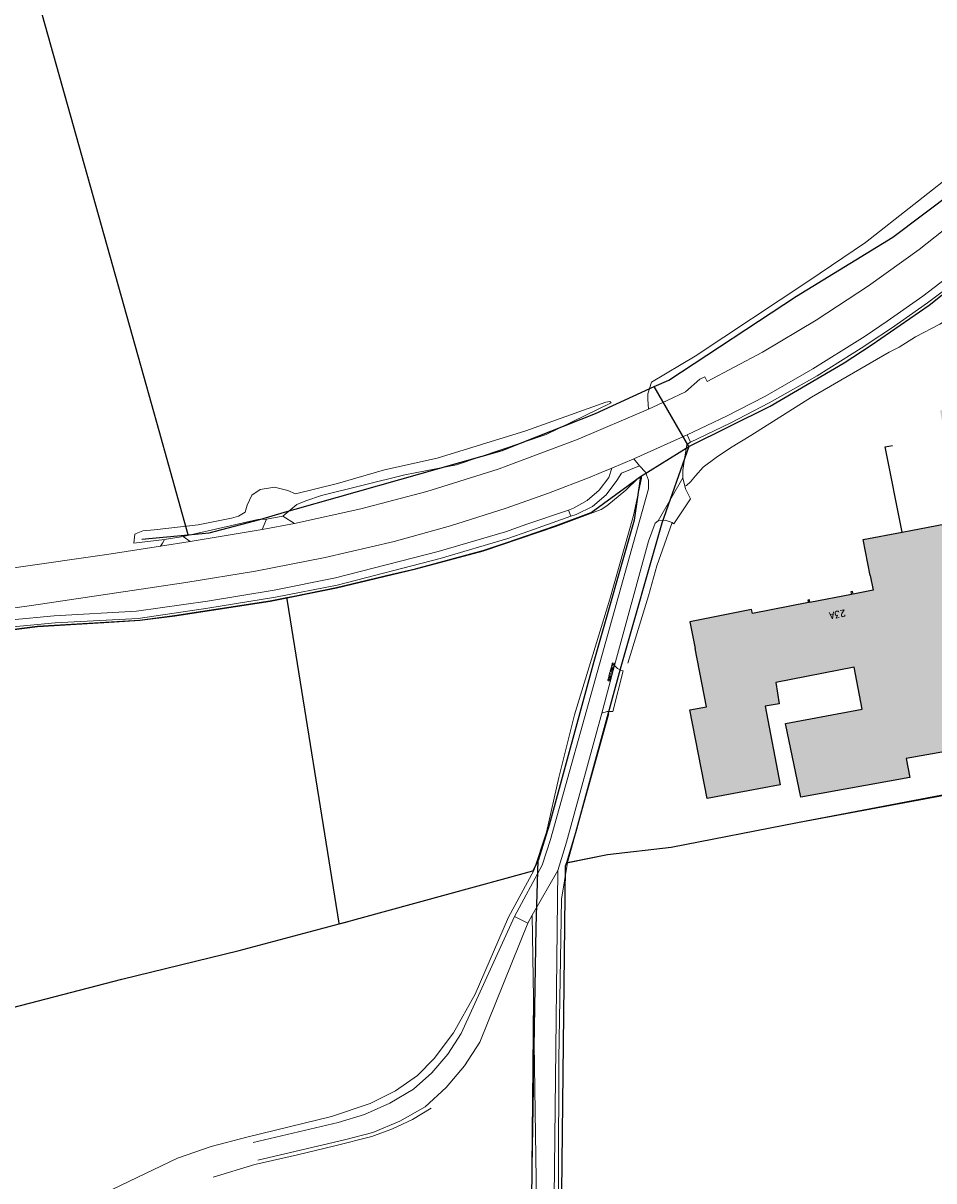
# Model space of a CAD drawing. Header units: metres. Extents: x 190798 to 192239, y 307689 to 310000.
# Tile 9 of 107: x 190912 to 191078, y 309229 to 309440. Entities that reach past the tile are written whole.
import ezdxf
from ezdxf.lldxf.tags import DXFTag

# ---------------------------------------------------------------- set-up
doc = ezdxf.new("R2010")
doc.units = ezdxf.units.M
for name, color, linetype in [('PH-BEST-BEBOUWING', 1, 'Continuous'), ('PH-BEST-BEBOUWING-ARCERING', 253, 'Continuous'), ('PH-BEST-HUISNUMMERS', 7, 'Continuous'), ('PH-BEST-KADASTRALE-GRENS', 150, 'KG-KADASTRAAL-SO')]:
    doc.layers.add(name, color=color, linetype=linetype)
doc.layers.add('PH-BEST-KANTVERHARDING', color=253, linetype='Continuous', lineweight=9)
doc.layers.add('PH-BEST-STAATNAAM', color=2, linetype='Continuous', lineweight=9)
doc.styles.add('ROMANS', font='romans.shx')
doc.styles.get("Standard").update_dxf_attribs({"font": 'arial.ttf'})
tags = doc.linetypes.add('KG-KADASTRAAL-SO', pattern='A,5.5,-2,["K",Standard,S=1.8,R=0,X=0,Y=-0.9],-2,5.5,-2,[5,NLCS.SHX,S=0.75,R=0,X=0,Y=0],-2', length=19).pattern_tags.tags
tags[6] = DXFTag(74, 10)

msp = doc.modelspace()

# ---------------------------------------------------------------- hatches: boundary and pattern name
at = {"layer": 'PH-BEST-BEBOUWING-ARCERING'}
h = msp.add_hatch(color=256, dxfattribs=at)
h.dxf.hatch_style = 1
h.paths.add_polyline_path([(191064.79, 309315.03), (191050.84, 309312.4), (191053.61, 309299.03), (191073.5, 309302.61), (191072.8, 309306.06), (191096.45, 309310.24), (191094.77, 309318.93), (191097.2, 309319.39), (191092.53, 309344.25), (191100.2, 309345.7), (191095.17, 309372.43), (191078.99, 309369.38), (191083.55, 309345.15), (191080.73, 309344.68), (191079.99, 309348.74), (191072.11, 309347.27), (191065.01, 309345.94), (191066.28, 309339.33), (191066.8, 309336.66), (191063.15, 309335.97), (191062.86, 309335.91), (191062.86, 309335.91), (191055.06, 309334.43), (191044.82, 309332.44), (191044.68, 309333.14), (191033.45, 309330.95), (191034.41, 309326.05), (191036.47, 309315.43), (191033.41, 309314.92), (191036.58, 309298.77), (191049.87, 309301.23), (191047.15, 309315.59), (191049.68, 309316.01), (191049.09, 309319.88), (191063.38, 309322.65)])

# ---------------------------------------------------------------- linework, layer by layer
at = {"layer": 'PH-BEST-BEBOUWING'}
msp.add_line((191036.47, 309315.43), (191034.41, 309326.05), dxfattribs=at)
for points in [[(191072.11, 309347.27), (191069, 309362.79), (191070.31, 309363.03)], [(191066.28, 309339.33), (191065.01, 309345.94), (191072.11, 309347.27)], [(191072.11, 309347.27), (191079.99, 309348.74), (191080.73, 309344.68), (191083.55, 309345.15)], [(191066.28, 309339.33), (191066.8, 309336.66), (191063.15, 309335.97), (191063.07, 309336.43), (191062.77, 309336.39), (191062.86, 309335.91), (191055.28, 309334.47), (191055.19, 309334.94), (191054.92, 309334.89), (191055.01, 309334.42), (191044.82, 309332.44), (191044.68, 309333.14), (191033.45, 309330.95), (191034.41, 309326.05)], [(191094.77, 309318.93), (191096.45, 309310.24), (191072.8, 309306.06), (191073.5, 309302.61), (191053.61, 309299.03), (191050.84, 309312.4), (191064.79, 309315.03), (191063.38, 309322.65), (191049.09, 309319.88), (191049.68, 309316.01), (191047.15, 309315.59), (191049.87, 309301.23), (191036.58, 309298.77), (191033.41, 309314.92), (191036.47, 309315.43)]]:
    msp.add_lwpolyline(points, dxfattribs=at)
at = {"layer": 'PH-BEST-KADASTRALE-GRENS'}
for p, q in [((191033.27, 309362.86), (191026.96, 309373.74)), ((191024.46, 309357.37), (191033.27, 309362.86)), ((190933.64, 309345.96), (190942.08, 309346.77)), ((191036.47, 309315.43), (191034.41, 309326.05)), ((191005.84, 309287.46), (191004.84, 309285.61)), ((191000, 309284.28), (191004.84, 309285.61))]:
    msp.add_line(p, q, dxfattribs=at)
at = {"layer": 'PH-BEST-KADASTRALE-GRENS', "ltscale": 0.2, "flags": 128}
for points in [[(190942.08, 309346.77), (190936.79, 309365.67), (190933.99, 309375.64), (190913.51, 309448.72)], [(191070.39, 309400.92), (191087.07, 309413.49), (191098.87, 309423.23), (191113.61, 309435.78)], [(191026.96, 309373.74), (191029.58, 309374.93), (191052.84, 309390.19), (191070.39, 309400.92)], [(191033.27, 309362.86), (191048.04, 309370.21), (191061.5, 309378.07), (191066.47, 309381.27), (191077.01, 309388.58), (191086.47, 309396.08)], [(191000, 309362.41), (191016.25, 309368.85), (191026.96, 309373.74)], [(190955.13, 309349.58), (190959.63, 309350.86), (190961.56, 309351.41), (190969.25, 309353.59), (190999.25, 309362.11), (191000, 309362.41)], [(191033.27, 309362.86), (191028.35, 309348.86), (191020.77, 309322.32), (191012.6, 309292.52), (191010.95, 309287.07)], [(191000, 309345.32), (191008.99, 309348.39), (191015.48, 309350.81), (191024.46, 309357.37)], [(191024.46, 309357.37), (191023.32, 309349.46), (191015.96, 309323.71), (191007.81, 309293.94), (191005.84, 309287.46)], [(190942.08, 309346.77), (190945.89, 309347.14), (190955.13, 309349.58)], [(191066.28, 309339.33), (191065.01, 309345.94), (191072.11, 309347.27)], [(191072.11, 309347.27), (191079.99, 309348.74), (191080.73, 309344.68), (191083.55, 309345.15)], [(190960.08, 309335.34), (190961.06, 309335.54), (190969.08, 309337.18), (190979.2, 309339.58), (190983.49, 309340.6), (190995.77, 309343.88), (191000, 309345.32)], [(191066.28, 309339.33), (191066.8, 309336.66), (191063.15, 309335.97), (191063.07, 309336.43), (191062.77, 309336.39), (191062.86, 309335.91), (191055.28, 309334.47), (191055.19, 309334.94), (191054.92, 309334.89), (191055.01, 309334.42), (191044.82, 309332.44), (191044.68, 309333.14), (191033.45, 309330.95), (191034.41, 309326.05)], [(190826.93, 309320.01), (190833.86, 309321.05), (190852.64, 309323.34), (190864.37, 309324.59), (190864.48, 309323.63), (190876.2, 309324.86), (190898.56, 309328.06), (190914.64, 309330.12), (190933.28, 309331.24), (190939.62, 309332.05), (190957.02, 309334.72), (190960.08, 309335.34)], [(190969.59, 309275.96), (190969.58, 309276.06), (190960.18, 309334.71), (190960.08, 309335.34)], [(191094.77, 309318.93), (191096.45, 309310.24), (191072.8, 309306.06), (191073.5, 309302.61), (191053.61, 309299.03), (191050.84, 309312.4), (191064.79, 309315.03), (191063.38, 309322.65), (191049.09, 309319.88), (191049.68, 309316.01), (191047.15, 309315.59), (191049.87, 309301.23), (191036.58, 309298.77), (191033.41, 309314.92), (191036.47, 309315.43)], [(191010.95, 309287.07), (191018.41, 309288.57), (191030, 309289.91), (191053.01, 309294.38), (191110.01, 309304.99)], [(191006.14, 309076.3), (191006.23, 309096.38), (191003.35, 309131.11), (191003.17, 309147.4), (191004.05, 309164.1), (191004.74, 309231.6), (191005.44, 309275.34), (191005.84, 309287.46)], [(191010.95, 309287.07), (191010.76, 309286.44), (191010.01, 309221.72), (191009.6, 309180.49), (191009.01, 309148.4), (191009.01, 309129.34), (191010.64, 309103.89), (191011.49, 309082.16), (191014.43, 309078.32)], [(190969.59, 309275.96), (190970.57, 309276.22), (190973.19, 309276.92), (190994.22, 309282.68), (191000, 309284.28)], [(190853.92, 309244.95), (190866.98, 309249.1), (190873.62, 309250.9), (190886.34, 309253.92), (190905.4, 309259.5), (190930.03, 309265.89), (190951.35, 309271.1), (190969.59, 309275.96)]]:
    msp.add_lwpolyline(points, dxfattribs=at)
at = {"layer": 'PH-BEST-KANTVERHARDING', "color": 8}
for p, q in [((191080.85, 309392.1), (191076.73, 309389)), ((191032.97, 309364.94), (191023.21, 309360.57)), ((191033.54, 309363.6), (191032.97, 309364.94)), ((191024.25, 309359.35), (191023.21, 309360.57)), ((191018.7, 309357.17), (191019.24, 309358.89)), ((191027.64, 309349.29), (191032.13, 309357.16)), ((191033.53, 309353.32), (191030.49, 309348.76)), ((191011.34, 309351.27), (191012.25, 309351.63)), ((191011.34, 309351.27), (191011.76, 309350.14)), ((190955.55, 309347.72), (190956.34, 309349.59)), ((190956.34, 309349.59), (190959.34, 309350.16)), ((190959.34, 309350.16), (190961.43, 309348.85)), ((191011.76, 309350.14), (191012.76, 309350.46)), ((190942.45, 309345.53), (190955.55, 309347.72)), ((190955.55, 309347.72), (190961.43, 309348.85)), ((190932.17, 309345.24), (190937.75, 309345.92)), ((190937.04, 309344.68), (190942.45, 309345.53)), ((190937.75, 309345.92), (190941.19, 309346.48)), ((190941.19, 309346.48), (190942.45, 309345.53)), ((191019.74, 309322.96), (191017.38, 309314.28)), ((191019.43, 309314.59), (191021.3, 309321.98)), ((191020.87, 309322.12), (191021.3, 309321.98)), ((191018.69, 309314.19), (191011.13, 309287.11)), ((191004.73, 309277.53), (191009.4, 309285.64)), ((191003.92, 309276.1), (191004.73, 309277.53)), ((191004.96, 309262.39), (191004.73, 309277.53)), ((190991.78, 309256.01), (191001.5, 309277.3)), ((190995.18, 309254.43), (191003.92, 309276.1)), ((191001.5, 309277.3), (191003.92, 309276.1)), ((190969.4, 309239.78), (190953.94, 309236.13)), ((190970.58, 309236.64), (190954.77, 309232.93))]:
    msp.add_line(p, q, dxfattribs=at)
for points in [[(191025.92, 309369.64), (191025.78, 309371.44), (191025.8, 309372.4), (191026.47, 309374.56), (191034.42, 309379.29), (191055.11, 309392.98), (191065.43, 309399.98), (191082.99, 309413.8), (191099.15, 309426), (191112.58, 309437.29), (191130.7, 309453.7), (191134.67, 309455.29), (191137.02, 309452.66)], [(191075.19, 309398.72), (191083.95, 309405.61), (191092.48, 309412.79)], [(191094.18, 309404.74), (191085.13, 309397.31), (191075.83, 309390.2)], [(191088.61, 309398.17), (191088.44, 309396.36), (191088.05, 309393.95), (191087.38, 309391.76), (191086.17, 309389.95), (191084.24, 309388.43), (191078.96, 309385.13), (191074.52, 309382.81), (191071.53, 309380.94), (191069.71, 309380.02), (191055.6, 309371.83), (191044.54, 309364.82), (191040.83, 309362.61), (191038.21, 309360.86), (191035.88, 309359.07), (191034.49, 309357.5), (191033.56, 309356.43), (191032.81, 309355.73), (191032.49, 309355.63)], [(191036.59, 309374.66), (191046.63, 309380.03), (191056.42, 309385.83), (191065.95, 309392.07), (191075.19, 309398.72)], [(191075.83, 309390.2), (191069.39, 309385.64), (191065.35, 309382.92), (191064.4, 309382.29)], [(191076.73, 309389), (191070.12, 309384.36), (191066.08, 309381.73), (191065.13, 309381.04)], [(191064.4, 309382.29), (191055.84, 309376.97), (191047.09, 309371.97)], [(191065.13, 309381.04), (191056.62, 309375.72), (191047.87, 309370.79)], [(191032.63, 309372.78), (191035.28, 309375.07), (191036.17, 309375.5), (191036.59, 309374.66)], [(191025.92, 309369.64), (191029.28, 309371.19), (191032.63, 309372.78)], [(190932.17, 309345.24), (190932.39, 309346.89), (190932.61, 309346.99), (190933.83, 309347.48), (190935.91, 309347.65), (190943.92, 309348.56), (190949.98, 309349.78), (190951.22, 309350.15), (190952.49, 309350.91), (190952.85, 309352.18), (190953.65, 309353.98), (190955.21, 309355.03), (190957.83, 309355.41), (190960.23, 309354.83), (190961.65, 309354.22), (190969.28, 309356.1), (190977.85, 309358.6), (190987.42, 309360.74), (191003.59, 309365.68), (191018.14, 309370.93), (191018.88, 309371.01), (191019.11, 309370.8)], [(190981.53, 309357.66), (190990.95, 309359.53), (191007.29, 309365.01), (191019.11, 309370.8)], [(191047.09, 309371.97), (191040.08, 309368.36), (191032.97, 309364.94)], [(191047.87, 309370.79), (191040.76, 309367.08), (191033.54, 309363.6)], [(191000, 309359.25), (191013.07, 309364.16), (191025.92, 309369.64)], [(191032.34, 309359.74), (191032.91, 309363.21), (191033.54, 309363.6)], [(191023.21, 309360.57), (191021.23, 309359.73), (191019.24, 309358.89)], [(191032.13, 309357.16), (191032.14, 309358.46), (191032.34, 309359.74)], [(190959.34, 309350.16), (190961.9, 309352.26), (190963.5, 309352.95), (190966.39, 309353.93), (190981.53, 309357.66)], [(190961.43, 309348.85), (190973.54, 309351.5), (190985.53, 309354.67), (190997.37, 309358.34)], [(190997.37, 309358.34), (190998.69, 309358.8), (191000, 309359.25)], [(191019.24, 309358.89), (191017.26, 309358.08), (191015.28, 309357.28)], [(191020.13, 309356.68), (191020.97, 309358), (191024.25, 309359.35)], [(191024.25, 309359.35), (191025.34, 309358.19), (191025.92, 309356.7), (191025.89, 309355.11)], [(191015.28, 309357.28), (191007.68, 309354.35), (191000, 309351.64)], [(191005.02, 309285.66), (191007.33, 309292.64), (191009.6, 309302.6), (191012.41, 309313.97), (191018.89, 309335.06), (191023.19, 309350.26), (191024.63, 309357.1), (191024.6, 309357.26), (191024.46, 309357.37), (191024.07, 309357.16), (191021.76, 309354.89), (191018.32, 309352.07)], [(191012.25, 309351.63), (191014.75, 309353.03), (191016.93, 309354.91), (191018.7, 309357.17)], [(191012.76, 309350.46), (191015.68, 309351.93), (191018.18, 309354.04), (191020.13, 309356.68)], [(191032.13, 309357.16), (191032.61, 309355.16), (191033.53, 309353.32)], [(191025.89, 309355.11), (191008.08, 309291.31), (191006.54, 309286.64), (191001.5, 309277.3)], [(191011.34, 309351.27), (191003.73, 309348.69), (190999.88, 309347.31), (190987.59, 309343.72), (190968.9, 309338.96), (190957.72, 309336.71), (190945.61, 309334.67), (190932.69, 309332.89), (190917.69, 309331.99), (190909.95, 309331.3), (190907.23, 309330.91)], [(191018.32, 309352.07), (191017.27, 309351.36), (191009.02, 309348.29), (190995.79, 309343.78), (190983.54, 309340.51), (190969.1, 309337.08), (190957.03, 309334.62), (190939.65, 309331.96), (190933.29, 309331.14), (190926.73, 309330.76), (190914.65, 309330.02), (190907.47, 309329.1)], [(191000, 309351.64), (190989.85, 309348.41), (190979.58, 309345.57)], [(191011.76, 309350.14), (191004.12, 309347.44), (191000.28, 309346.12), (190987.95, 309342.46), (190969.22, 309337.6), (190957.99, 309335.44), (190945.69, 309333.41), (190932.96, 309331.56), (190917.85, 309330.75), (190910.14, 309330.03), (190907.39, 309329.71)], [(190941.19, 309346.48), (190949.75, 309348.38), (190954.76, 309349.54), (190956.34, 309349.59)], [(191027.64, 309349.29), (191027.11, 309348.91), (191025.91, 309345.62), (191019.74, 309322.96)], [(191030.21, 309348.98), (191027.41, 309341.14), (191025.9, 309335.65), (191022.11, 309323.42)], [(191030.21, 309348.98), (191028.96, 309349.46), (191027.64, 309349.29)], [(191030.49, 309348.76), (191030.36, 309348.87), (191030.21, 309348.98)], [(190937.04, 309344.68), (190937.44, 309345.27), (190937.75, 309345.92)], [(190979.58, 309345.57), (190967.02, 309342.65), (190954.37, 309340.15), (190941.64, 309338.07)], [(190937.04, 309344.68), (190927.27, 309343.19), (190894.19, 309338.44)], [(190941.64, 309338.07), (190913.57, 309333.9), (190907.89, 309333.1)], [(191019.74, 309322.96), (191020.24, 309322.45), (191020.87, 309322.12)], [(191017.38, 309314.28), (191011, 309290.83), (191009.4, 309285.64)], [(191019.43, 309314.59), (191018.38, 309314.63), (191017.38, 309314.28)], [(191110.01, 309304.99), (191080.72, 309299.66), (191053.01, 309294.38), (191030, 309289.91), (191018.41, 309288.57), (191011.13, 309287.11)], [(191011.13, 309287.11), (191010.04, 309280.44), (191009.58, 309251.4), (191009.46, 309208.77), (191009.35, 309191.33), (191009, 309154.72), (191008.67, 309137.03), (191008.81, 309127.88), (191009.56, 309118.16), (191010.59, 309102.3), (191011.37, 309082.32), (191014.12, 309078.73)], [(191005.02, 309285.66), (190994.22, 309282.68), (190973.19, 309276.92), (190951.35, 309271.1), (190930.03, 309265.89), (190905.4, 309259.5), (190886.34, 309253.92), (190873.62, 309250.9)], [(190921.04, 309224.14), (190940.14, 309233.3), (190946.3, 309235.42), (190952.77, 309237.14), (190968.18, 309240.86), (190975.25, 309243.24), (190979.86, 309245.54), (190983.84, 309248.37), (190986.86, 309251.47), (190990.39, 309256.12), (190994.35, 309263.17), (191000.42, 309277.15), (191005.02, 309285.66)], [(191009.4, 309285.64), (191008.32, 309188.34), (191007.97, 309158.86), (191007.67, 309144.26)], [(191004.96, 309262.39), (191004.64, 309231.61), (191004.49, 309205.84), (191003.92, 309181.12), (191003.95, 309164.1), (191003.07, 309147.41), (191003.25, 309131.1), (191005.23, 309109.58), (191006.13, 309096.37), (191006.13, 309096.23)], [(191004.96, 309262.39), (191006.04, 309188.3), (191005.68, 309159.1), (191005.37, 309143.65)], [(190991.78, 309256.01), (190989.36, 309252.24), (190986.46, 309248.82), (190983.12, 309245.83)], [(190995.18, 309254.43), (190992.38, 309250.1), (190989.06, 309246.15), (190985.26, 309242.66)], [(190983.12, 309245.83), (190978.79, 309243.29), (190974.19, 309241.27), (190969.4, 309239.78)], [(190985.26, 309242.66), (190980.64, 309240.02), (190975.72, 309238), (190970.58, 309236.64)], [(190986.36, 309242.39), (190982.91, 309240.36), (190979.28, 309238.65), (190975.52, 309237.26)], [(190975.52, 309237.26), (190968.78, 309235.52), (190962.01, 309233.91)], [(190962.01, 309233.91), (190954.25, 309232.17), (190946.64, 309229.87)]]:
    msp.add_lwpolyline(points, dxfattribs=at)

# ---------------------------------------------------------------- texts
at = {"layer": 'PH-BEST-HUISNUMMERS', "style": 'ROMANS'}
msp.add_text('23A', height=1.2, rotation=190.7146, dxfattribs=at).set_placement((191061.68, 309333.14))
at = {"layer": 'PH-BEST-STAATNAAM', "style": 'ROMANS'}
msp.add_text('OOSTERBERG', height=0.4, rotation=74.7549, dxfattribs=at).set_placement((191018.83, 309320.08))

doc.saveas('drawing.dxf')
